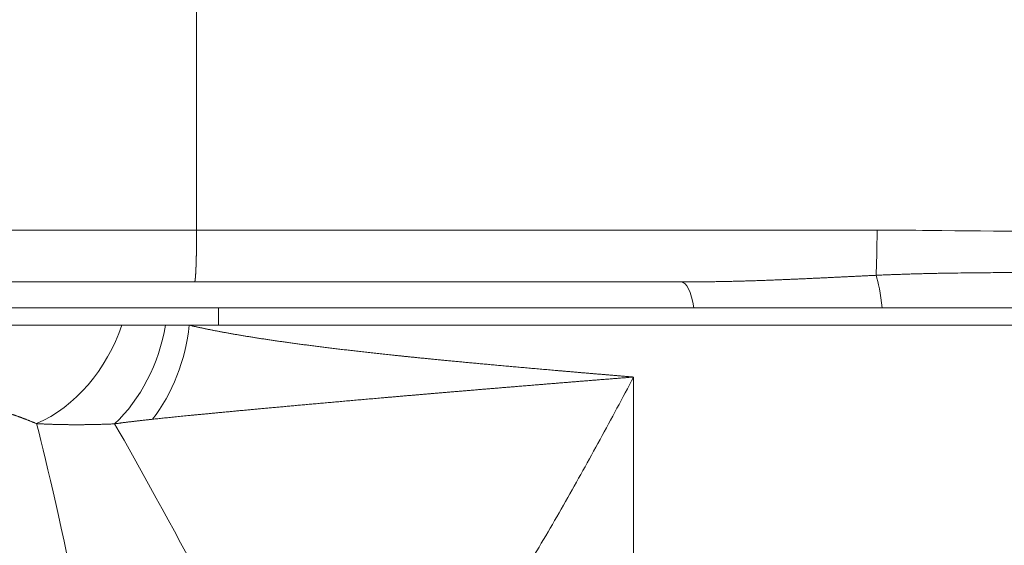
# Model space of a CAD drawing. Header units: millimetres. Extents: x 35469 to 44263, y -24881 to -16268.
# Tile 186 of 231: x 43816.4 to 43824.95, y -24743.98 to -24739.42. Entities that reach past the tile are written whole.
import ezdxf

# ---------------------------------------------------------------- set-up
doc = ezdxf.new("R2010")
doc.units = ezdxf.units.MM
doc.header["$LTSCALE"] = 0.3175
doc.layers.add('1轮廓实线层', color=7, linetype='Continuous', lineweight=18)

# ---------------------------------------------------------------- blocks, each defined once
blk = doc.blocks.new('MR20E-1840')
at = {"layer": '1轮廓实线层'}
for p, q in [((15654.7608, -10794.1882), (15654.7608, -10798.3882)), ((15654.7608, -10798.3882), (15660.6689, -10798.3882)), ((15658.9688, -10798.8382), (15654.7432, -10798.8382)), ((15654.7433, -10798.8382), (15658.9688, -10798.8382)), ((15659.0778, -10799.0632), (15652.3245, -10799.0632)), ((15654.9495, -10799.0632), (15654.9495, -10799.2132)), ((15654.6963, -10799.2132), (15668.4582, -10799.2132)), ((15658.5556, -10799.6632), (15658.5556, -10813.4632))]:
    blk.add_line(p, q, dxfattribs=at)
for centre, major_axis, ratio, start_param, end_param in [((15660.6532, -10798.3882), (0, -0.45), 0.034828, 0.512067, 1.570796), ((15660.6686, -10799.1727), (0.0412, -0.4481), 0.127286, 1.806072, 2.625255), ((15658.9688, -10799.2882), (0, -0.45), 0.279645, 2.094395, 3.141593), ((15653.1913, -10799.001), (0.5414, 1.0709), 0.777285, 3.900882, 4.901399), ((15653.6038, -10799.1564), (0.34, 1.1508), 0.731619, 4.038029, 4.877073), ((15653.8344, -10799.2132), (-0.2467, -1.1744), 0.710726, 0.960863, 1.718998), ((15654.0479, -10804.0668), (-0.8232, 4.4241), 0.034241, 4.706017, 5.834963), ((15655.7193, -10803.4926), (-2.0517, 4.0051), 0.031001, 4.696509, 5.721341)]:
    blk.add_ellipse(centre, major_axis=major_axis, ratio=ratio, start_param=start_param, end_param=end_param, dxfattribs=at)
for points in [[(15650.3256, -10798.3882), (15651.9198, -10798.3882), (15653.3878, -10798.3882), (15654.7608, -10798.3882)], [(15654.7432, -10798.8382), (15653.2665, -10798.8382), (15651.7892, -10798.8382), (15650.3118, -10798.8382)], [(15654.4901, -10799.2132), (15654.5577, -10799.2132), (15654.6264, -10799.2132), (15654.6963, -10799.2132)]]:
    blk.add_open_spline(points, degree=3, dxfattribs=at)
for points, knots in [([(15654.7432, -10798.8382), (15654.7432, -10798.8382), (15654.7433, -10798.8381), (15654.7435, -10798.8381), (15654.7437, -10798.838), (15654.7438, -10798.8378), (15654.744, -10798.8377), (15654.7442, -10798.8374), (15654.7443, -10798.8372), (15654.7445, -10798.8369), (15654.7447, -10798.8365), (15654.7448, -10798.8361), (15654.745, -10798.8357), (15654.7452, -10798.8353), (15654.7453, -10798.8348), (15654.7455, -10798.8343), (15654.7456, -10798.8337), (15654.7458, -10798.8331), (15654.746, -10798.8325), (15654.7461, -10798.8318), (15654.7463, -10798.8311), (15654.7464, -10798.8304), (15654.7466, -10798.8297), (15654.7467, -10798.8289), (15654.7469, -10798.8281), (15654.747, -10798.8272), (15654.7472, -10798.8264), (15654.7473, -10798.8255), (15654.7475, -10798.8245), (15654.7476, -10798.8236), (15654.7478, -10798.8226), (15654.7479, -10798.8216), (15654.7481, -10798.8206), (15654.7482, -10798.8195), (15654.7484, -10798.8184), (15654.7485, -10798.8173), (15654.7486, -10798.8162), (15654.7488, -10798.8151), (15654.7489, -10798.8139), (15654.749, -10798.8127), (15654.7492, -10798.8116), (15654.7493, -10798.8103), (15654.7494, -10798.8091), (15654.7496, -10798.8079), (15654.7497, -10798.8066), (15654.7498, -10798.8053), (15654.7499, -10798.8041), (15654.7501, -10798.8028), (15654.7502, -10798.8014), (15654.7503, -10798.8001), (15654.7504, -10798.7988), (15654.7505, -10798.7974), (15654.7506, -10798.7961), (15654.7508, -10798.7947), (15654.7509, -10798.7934), (15654.751, -10798.792), (15654.7511, -10798.7906), (15654.7512, -10798.7892), (15654.7513, -10798.7878), (15654.7514, -10798.7864), (15654.7515, -10798.785), (15654.7516, -10798.7836), (15654.7517, -10798.7822), (15654.7518, -10798.7808), (15654.7519, -10798.7794), (15654.752, -10798.778), (15654.7521, -10798.7766), (15654.7522, -10798.7752), (15654.7523, -10798.7738), (15654.7524, -10798.7724), (15654.7525, -10798.771), (15654.7526, -10798.7696), (15654.7527, -10798.7682), (15654.7527, -10798.7668), (15654.7528, -10798.7654), (15654.7529, -10798.7641), (15654.753, -10798.7627), (15654.7531, -10798.7613), (15654.7531, -10798.76), (15654.7532, -10798.7586), (15654.7533, -10798.7573), (15654.7534, -10798.756), (15654.7534, -10798.7546), (15654.7535, -10798.7533), (15654.7536, -10798.752), (15654.7536, -10798.7507), (15654.7537, -10798.7495), (15654.7538, -10798.7482), (15654.7538, -10798.747), (15654.7539, -10798.7457), (15654.754, -10798.7445), (15654.754, -10798.7433), (15654.7541, -10798.7421), (15654.7541, -10798.7409), (15654.7542, -10798.7397), (15654.7543, -10798.7386), (15654.7543, -10798.7374), (15654.7544, -10798.7363), (15654.7544, -10798.7352), (15654.7545, -10798.7341), (15654.7545, -10798.7331), (15654.7546, -10798.732), (15654.7546, -10798.731), (15654.7547, -10798.7299), (15654.7547, -10798.7289), (15654.7548, -10798.728), (15654.7548, -10798.727), (15654.7548, -10798.7261), (15654.7549, -10798.7251), (15654.7549, -10798.7242), (15654.755, -10798.7233), (15654.755, -10798.7225), (15654.755, -10798.7216), (15654.7551, -10798.7208), (15654.7551, -10798.72), (15654.7551, -10798.7192), (15654.7552, -10798.7184), (15654.7552, -10798.7177), (15654.7552, -10798.717), (15654.7553, -10798.7163), (15654.7553, -10798.7156), (15654.7553, -10798.715), (15654.7553, -10798.7143), (15654.7554, -10798.7137), (15654.7554, -10798.7131), (15654.7554, -10798.7126), (15654.7554, -10798.712), (15654.7554, -10798.7115), (15654.7555, -10798.711), (15654.7555, -10798.7106), (15654.7555, -10798.7101), (15654.7555, -10798.7097), (15654.7555, -10798.7093), (15654.7555, -10798.7089), (15654.7556, -10798.7086), (15654.7556, -10798.7082), (15654.7556, -10798.7079), (15654.7556, -10798.7076), (15654.7556, -10798.7074), (15654.7556, -10798.7071), (15654.7556, -10798.7069), (15654.7556, -10798.7068), (15654.7556, -10798.7066), (15654.7556, -10798.7065), (15654.7556, -10798.7063), (15654.7556, -10798.7063), (15654.7557, -10798.7062), (15654.7557, -10798.704), (15654.7559, -10798.6995), (15654.7562, -10798.6927), (15654.7564, -10798.6858), (15654.7566, -10798.6788), (15654.7569, -10798.6717), (15654.7571, -10798.6644), (15654.7573, -10798.657), (15654.7575, -10798.6495), (15654.7577, -10798.642), (15654.7579, -10798.6343), (15654.7581, -10798.6266), (15654.7583, -10798.6187), (15654.7585, -10798.6108), (15654.7587, -10798.6028), (15654.7588, -10798.5948), (15654.759, -10798.5867), (15654.7592, -10798.5785), (15654.7593, -10798.5703), (15654.7594, -10798.5621), (15654.7596, -10798.5538), (15654.7597, -10798.5455), (15654.7598, -10798.5371), (15654.7599, -10798.5288), (15654.76, -10798.5204), (15654.7601, -10798.512), (15654.7602, -10798.5036), (15654.7603, -10798.4952), (15654.7604, -10798.4868), (15654.7605, -10798.4784), (15654.7605, -10798.4701), (15654.7606, -10798.4617), (15654.7606, -10798.4534), (15654.7607, -10798.4451), (15654.7607, -10798.4368), (15654.7607, -10798.4286), (15654.7608, -10798.4204), (15654.7608, -10798.4123), (15654.7608, -10798.4042), (15654.7608, -10798.3962), (15654.7608, -10798.3908), (15654.7608, -10798.3882)], [0, 0, 0, 0, 0.006118, 0.012218, 0.018299, 0.024362, 0.030404, 0.036427, 0.042428, 0.048408, 0.054365, 0.0603, 0.066211, 0.072099, 0.077962, 0.083799, 0.089611, 0.095397, 0.101156, 0.106887, 0.112591, 0.118266, 0.123912, 0.129529, 0.135116, 0.140672, 0.146197, 0.15169, 0.157152, 0.162581, 0.167977, 0.17334, 0.178668, 0.183963, 0.189222, 0.194447, 0.199636, 0.204788, 0.209905, 0.214984, 0.220026, 0.225031, 0.229998, 0.234926, 0.239816, 0.244666, 0.249477, 0.254248, 0.25898, 0.26367, 0.268321, 0.27293, 0.277497, 0.282024, 0.286508, 0.29095, 0.29535, 0.299707, 0.304021, 0.308292, 0.31252, 0.316704, 0.320844, 0.32494, 0.328992, 0.332999, 0.336962, 0.34088, 0.344753, 0.34858, 0.352362, 0.356099, 0.359789, 0.363434, 0.367033, 0.370586, 0.374092, 0.377552, 0.380966, 0.384333, 0.387653, 0.390926, 0.394152, 0.397331, 0.400462, 0.403547, 0.406584, 0.409573, 0.412515, 0.415409, 0.418256, 0.421054, 0.423805, 0.426508, 0.429163, 0.43177, 0.434329, 0.436839, 0.439302, 0.441716, 0.444082, 0.446399, 0.448668, 0.450889, 0.453062, 0.455185, 0.457261, 0.459288, 0.461266, 0.463196, 0.465077, 0.466909, 0.468693, 0.470428, 0.472115, 0.473753, 0.475342, 0.476882, 0.478374, 0.479817, 0.481211, 0.482557, 0.483854, 0.485102, 0.486301, 0.487451, 0.488553, 0.489606, 0.49061, 0.491565, 0.492472, 0.49333, 0.494139, 0.494899, 0.49561, 0.496273, 0.496886, 0.497451, 0.497967, 0.498435, 0.498853, 0.499223, 0.499544, 0.499816, 0.500039, 0.500214, 0.500339, 0.500416, 0.513577, 0.526735, 0.539889, 0.553034, 0.566169, 0.57929, 0.592396, 0.605482, 0.618547, 0.631587, 0.644601, 0.657585, 0.670537, 0.683454, 0.696333, 0.709173, 0.721971, 0.734725, 0.747431, 0.760089, 0.772695, 0.785248, 0.797745, 0.810185, 0.822566, 0.834885, 0.84714, 0.859331, 0.871455, 0.883511, 0.895497, 0.907412, 0.919253, 0.931021, 0.942713, 0.954328, 0.965865, 0.977324, 0.988702, 1, 1, 1, 1]), ([(15660.6689, -10798.3882), (15660.8188, -10798.3882), (15660.9687, -10798.3897), (15661.7182, -10798.3989), (15662.318, -10798.3995), (15663.0809, -10798.39), (15663.2442, -10798.3882), (15663.4074, -10798.3882)], [0, 0, 0, 0, 0.164218, 0.164218, 0.821156, 0.821156, 1, 1, 1, 1]), ([(15658.9688, -10798.8382), (15658.9768, -10798.8382), (15658.9927, -10798.8381), (15659.0166, -10798.8381), (15659.0404, -10798.838), (15659.064, -10798.8379), (15659.0876, -10798.8377), (15659.1111, -10798.8376), (15659.1344, -10798.8374), (15659.1577, -10798.8371), (15659.1809, -10798.8369), (15659.204, -10798.8366), (15659.227, -10798.8362), (15659.2499, -10798.8359), (15659.2727, -10798.8355), (15659.2954, -10798.8351), (15659.318, -10798.8347), (15659.3405, -10798.8343), (15659.3629, -10798.8338), (15659.3852, -10798.8333), (15659.4074, -10798.8328), (15659.4296, -10798.8323), (15659.4516, -10798.8317), (15659.4735, -10798.8311), (15659.4954, -10798.8306), (15659.5171, -10798.8299), (15659.5387, -10798.8293), (15659.5603, -10798.8287), (15659.5817, -10798.828), (15659.6031, -10798.8273), (15659.6243, -10798.8267), (15659.6455, -10798.826), (15659.6666, -10798.8252), (15659.6875, -10798.8245), (15659.7084, -10798.8238), (15659.7292, -10798.823), (15659.7499, -10798.8222), (15659.7704, -10798.8215), (15659.7909, -10798.8207), (15659.8113, -10798.8199), (15659.8316, -10798.8191), (15659.8518, -10798.8183), (15659.8719, -10798.8174), (15659.8919, -10798.8166), (15659.9118, -10798.8158), (15659.9316, -10798.8149), (15659.9513, -10798.8141), (15659.9709, -10798.8132), (15659.9905, -10798.8124), (15660.0099, -10798.8115), (15660.0292, -10798.8106), (15660.0484, -10798.8098), (15660.0676, -10798.8089), (15660.0866, -10798.808), (15660.1056, -10798.8071), (15660.1244, -10798.8063), (15660.1432, -10798.8054), (15660.1618, -10798.8045), (15660.1804, -10798.8036), (15660.1988, -10798.8027), (15660.2172, -10798.8018), (15660.2355, -10798.801), (15660.2536, -10798.8001), (15660.2717, -10798.7992), (15660.2897, -10798.7983), (15660.3076, -10798.7975), (15660.3254, -10798.7966), (15660.343, -10798.7957), (15660.3606, -10798.7949), (15660.3781, -10798.794), (15660.3955, -10798.7932), (15660.4128, -10798.7923), (15660.43, -10798.7915), (15660.4472, -10798.7906), (15660.4642, -10798.7898), (15660.4811, -10798.789), (15660.4979, -10798.7882), (15660.5146, -10798.7874), (15660.5313, -10798.7866), (15660.5478, -10798.7858), (15660.5642, -10798.785), (15660.5806, -10798.7842), (15660.5968, -10798.7834), (15660.613, -10798.7827), (15660.629, -10798.7819), (15660.645, -10798.7812), (15660.6556, -10798.7807), (15660.6609, -10798.7804)], [0, 0, 0, 0, 0.014195, 0.028333, 0.042412, 0.056433, 0.070396, 0.084302, 0.098149, 0.111938, 0.125669, 0.139342, 0.152958, 0.166515, 0.180014, 0.193456, 0.206839, 0.220164, 0.233432, 0.246641, 0.259793, 0.272886, 0.285922, 0.2989, 0.311819, 0.324681, 0.337485, 0.350231, 0.362919, 0.37555, 0.388122, 0.400637, 0.413093, 0.425492, 0.437833, 0.450116, 0.462341, 0.474508, 0.486617, 0.498669, 0.510663, 0.522599, 0.534477, 0.546297, 0.55806, 0.569764, 0.581411, 0.593, 0.604532, 0.616005, 0.627421, 0.638779, 0.65008, 0.661322, 0.672507, 0.683634, 0.694704, 0.705715, 0.716669, 0.727566, 0.738405, 0.749186, 0.759909, 0.770575, 0.781183, 0.791733, 0.802226, 0.812661, 0.823039, 0.833359, 0.843621, 0.853826, 0.863974, 0.874064, 0.884096, 0.894071, 0.903988, 0.913848, 0.92365, 0.933395, 0.943082, 0.952712, 0.962284, 0.971799, 0.981257, 0.990657, 1, 1, 1, 1]), ([(15660.6609, -10798.7804), (15660.6676, -10798.7801), (15660.681, -10798.7795), (15660.7012, -10798.7787), (15660.7218, -10798.7778), (15660.7426, -10798.7769), (15660.7636, -10798.7761), (15660.7849, -10798.7752), (15660.8065, -10798.7744), (15660.8283, -10798.7736), (15660.8504, -10798.7728), (15660.8727, -10798.7721), (15660.8953, -10798.7713), (15660.9182, -10798.7706), (15660.9413, -10798.7698), (15660.9647, -10798.7691), (15660.9883, -10798.7685), (15661.0122, -10798.7678), (15661.0364, -10798.7671), (15661.0608, -10798.7665), (15661.0855, -10798.7659), (15661.1105, -10798.7653), (15661.1357, -10798.7647), (15661.1612, -10798.7642), (15661.1869, -10798.7636), (15661.213, -10798.7631), (15661.2392, -10798.7626), (15661.2658, -10798.7621), (15661.2926, -10798.7617), (15661.3196, -10798.7612), (15661.403, -10798.76), (15661.5372, -10798.7584), (15661.7168, -10798.7572), (15661.8801, -10798.7567), (15662.032, -10798.7566), (15662.1835, -10798.7567), (15662.346, -10798.7572), (15662.5257, -10798.7584), (15662.6702, -10798.7601), (15662.7733, -10798.7617), (15662.829, -10798.7627), (15662.8834, -10798.7637), (15662.9366, -10798.7649), (15662.9885, -10798.7662), (15663.0391, -10798.7675), (15663.0885, -10798.7689), (15663.1366, -10798.7703), (15663.1835, -10798.7719), (15663.2291, -10798.7735), (15663.2734, -10798.7751), (15663.3165, -10798.7768), (15663.3584, -10798.7786), (15663.3859, -10798.7798), (15663.3994, -10798.7804)], [0, 0, 0, 0, 0.007307, 0.014707, 0.0222, 0.029788, 0.037469, 0.045244, 0.053113, 0.061077, 0.069135, 0.077287, 0.085534, 0.093875, 0.102311, 0.110841, 0.119467, 0.128188, 0.137003, 0.145914, 0.154919, 0.16402, 0.173216, 0.182508, 0.191894, 0.201376, 0.210953, 0.220626, 0.230394, 0.240257, 0.250215, 0.321537, 0.387032, 0.446608, 0.500199, 0.553105, 0.612416, 0.678065, 0.749955, 0.770776, 0.791139, 0.811046, 0.830496, 0.849489, 0.868026, 0.886108, 0.903734, 0.920907, 0.937627, 0.953895, 0.969713, 0.98508, 1, 1, 1, 1]), ([(15660.7144, -10799.0632), (15660.576, -10799.0632), (15660.4379, -10799.0632), (15660.2314, -10799.0632), (15660.1627, -10799.0632), (15660.0255, -10799.0632), (15659.9571, -10799.0632), (15659.8546, -10799.0632), (15659.8205, -10799.0632), (15659.7524, -10799.0632), (15659.6503, -10799.0632), (15659.4131, -10799.0632), (15659.2115, -10799.0632), (15659.0778, -10799.0632)], [0, 0, 0, 0, 0.25, 0.25, 0.375, 0.375, 0.5, 0.5, 0.5625, 0.5625, 0.625, 0.75, 1, 1, 1, 1]), ([(15663.3312, -10799.0632), (15663.1154, -10799.0632), (15662.8987, -10799.0632), (15662.6265, -10799.0632), (15662.5719, -10799.0632), (15662.4628, -10799.0632), (15662.2991, -10799.0632), (15662.1352, -10799.0632), (15661.9711, -10799.0632), (15661.9164, -10799.0632), (15661.8069, -10799.0632), (15661.7521, -10799.0632), (15661.5878, -10799.0632), (15661.4785, -10799.0632), (15661.1505, -10799.0632), (15660.9323, -10799.0632), (15660.7144, -10799.0632)], [0, 0, 0, 0, 0.25, 0.25, 0.3125, 0.3125, 0.375, 0.5, 0.5, 0.5625, 0.5625, 0.625, 0.625, 0.75, 0.75, 1, 1, 1, 1]), ([(15652.3398, -10799.2132), (15652.4312, -10799.2132), (15652.5383, -10799.2132), (15652.7216, -10799.2132), (15652.7865, -10799.2132), (15652.9235, -10799.2132), (15652.9958, -10799.2132), (15653.222, -10799.2132), (15653.3851, -10799.2132), (15653.6455, -10799.2132), (15653.7349, -10799.2132), (15653.9189, -10799.2132), (15654.0134, -10799.2132), (15654.1106, -10799.2132)], [0, 0, 0, 0, 0.25, 0.25, 0.375, 0.375, 0.5, 0.5, 0.75, 0.75, 0.875, 0.875, 1, 1, 1, 1]), ([(15654.1106, -10799.2132), (15654.1407, -10799.2132), (15654.1713, -10799.2132), (15654.2331, -10799.2132), (15654.2644, -10799.2132), (15654.3594, -10799.2132), (15654.4241, -10799.2132), (15654.4901, -10799.2132)], [0, 0, 0, 0, 0.25, 0.25, 0.5, 0.5, 1, 1, 1, 1]), ([(15654.6963, -10799.2132), (15654.6999, -10799.214), (15654.7072, -10799.2157), (15654.7183, -10799.2183), (15654.7295, -10799.2209), (15654.7408, -10799.2234), (15654.7522, -10799.226), (15654.7639, -10799.2286), (15654.7756, -10799.2311), (15654.7875, -10799.2337), (15654.7995, -10799.2363), (15654.8117, -10799.2389), (15654.8241, -10799.2415), (15654.8365, -10799.2441), (15654.8492, -10799.2467), (15654.8619, -10799.2493), (15654.8749, -10799.2519), (15654.8879, -10799.2545), (15654.9011, -10799.2571), (15654.9145, -10799.2597), (15654.928, -10799.2623), (15654.9417, -10799.265), (15654.9555, -10799.2676), (15654.9695, -10799.2702), (15654.9836, -10799.2729), (15654.9979, -10799.2755), (15655.0123, -10799.2781), (15655.0269, -10799.2808), (15655.0417, -10799.2834), (15655.0566, -10799.2861), (15655.0716, -10799.2887), (15655.0869, -10799.2914), (15655.1022, -10799.294), (15655.1178, -10799.2967), (15655.1335, -10799.2994), (15655.1493, -10799.302), (15655.1653, -10799.3047), (15655.1815, -10799.3074), (15655.1979, -10799.3101), (15655.2144, -10799.3127), (15655.2311, -10799.3154), (15655.2479, -10799.3181), (15655.2649, -10799.3208), (15655.2821, -10799.3235), (15655.2994, -10799.3262), (15655.3169, -10799.3289), (15655.3346, -10799.3316), (15655.3524, -10799.3343), (15655.3704, -10799.337), (15655.3886, -10799.3398), (15655.407, -10799.3425), (15655.4255, -10799.3452), (15655.4442, -10799.3479), (15655.4631, -10799.3507), (15655.4821, -10799.3534), (15655.5013, -10799.3561), (15655.5207, -10799.3589), (15655.5403, -10799.3616), (15655.5601, -10799.3644), (15655.58, -10799.3671), (15655.6001, -10799.3699), (15655.6204, -10799.3726), (15655.6409, -10799.3754), (15655.6615, -10799.3782), (15655.6823, -10799.3809), (15655.7034, -10799.3837), (15655.7245, -10799.3865), (15655.7459, -10799.3893), (15655.7675, -10799.392), (15655.7892, -10799.3948), (15655.8112, -10799.3976), (15655.8333, -10799.4004), (15655.8556, -10799.4032), (15655.8781, -10799.406), (15655.9008, -10799.4088), (15655.9237, -10799.4116), (15655.9467, -10799.4144), (15655.97, -10799.4172), (15655.9935, -10799.4201), (15656.0171, -10799.4229), (15656.0409, -10799.4257), (15656.065, -10799.4285), (15656.0892, -10799.4314), (15656.1136, -10799.4342), (15656.1382, -10799.437), (15656.163, -10799.4399), (15656.188, -10799.4427), (15656.2133, -10799.4456), (15656.2387, -10799.4484), (15656.2643, -10799.4513), (15656.2901, -10799.4541), (15656.3161, -10799.457), (15656.3423, -10799.4598), (15656.3687, -10799.4627), (15656.3953, -10799.4656), (15656.4221, -10799.4684), (15656.4491, -10799.4713), (15656.4721, -10799.4738), (15656.491, -10799.4757), (15656.5058, -10799.4773), (15656.5208, -10799.4789), (15656.536, -10799.4804), (15656.5514, -10799.482), (15656.5671, -10799.4837), (15656.583, -10799.4853), (15656.5991, -10799.4869), (15656.6154, -10799.4886), (15656.6319, -10799.4903), (15656.6487, -10799.492), (15656.6657, -10799.4937), (15656.6829, -10799.4954), (15656.7004, -10799.4972), (15656.718, -10799.4989), (15656.7359, -10799.5007), (15656.754, -10799.5025), (15656.7724, -10799.5043), (15656.7909, -10799.5062), (15656.8097, -10799.508), (15656.8288, -10799.5099), (15656.848, -10799.5117), (15656.8675, -10799.5136), (15656.8873, -10799.5156), (15656.9072, -10799.5175), (15656.9274, -10799.5194), (15656.9478, -10799.5214), (15656.9685, -10799.5234), (15656.9894, -10799.5254), (15657.0105, -10799.5274), (15657.0319, -10799.5294), (15657.0534, -10799.5314), (15657.0753, -10799.5335), (15657.0974, -10799.5356), (15657.1197, -10799.5377), (15657.1422, -10799.5398), (15657.165, -10799.5419), (15657.1881, -10799.544), (15657.2114, -10799.5462), (15657.2349, -10799.5484), (15657.2586, -10799.5506), (15657.2827, -10799.5528), (15657.3069, -10799.555), (15657.3314, -10799.5572), (15657.3562, -10799.5595), (15657.3812, -10799.5618), (15657.4064, -10799.564), (15657.4319, -10799.5663), (15657.4576, -10799.5687), (15657.4836, -10799.571), (15657.5099, -10799.5734), (15657.5364, -10799.5757), (15657.5631, -10799.5781), (15657.5901, -10799.5805), (15657.6173, -10799.5829), (15657.6449, -10799.5854), (15657.6726, -10799.5878), (15657.7006, -10799.5903), (15657.7289, -10799.5928), (15657.7574, -10799.5953), (15657.7862, -10799.5978), (15657.8153, -10799.6003), (15657.8446, -10799.6029), (15657.8741, -10799.6055), (15657.9039, -10799.608), (15657.934, -10799.6106), (15657.9643, -10799.6133), (15657.995, -10799.6159), (15658.0258, -10799.6185), (15658.0569, -10799.6212), (15658.0883, -10799.6239), (15658.12, -10799.6266), (15658.1519, -10799.6293), (15658.1841, -10799.632), (15658.2165, -10799.6348), (15658.2492, -10799.6375), (15658.2822, -10799.6403), (15658.3155, -10799.6431), (15658.349, -10799.6459), (15658.3828, -10799.6488), (15658.4168, -10799.6516), (15658.4511, -10799.6545), (15658.4857, -10799.6574), (15658.5206, -10799.6603), (15658.5439, -10799.6622), (15658.5556, -10799.6632)], [0, 0, 0, 0, 0.003423, 0.006884, 0.010382, 0.013917, 0.017489, 0.0211, 0.024747, 0.028432, 0.032154, 0.035914, 0.039711, 0.043546, 0.047418, 0.051327, 0.055274, 0.059259, 0.063281, 0.06734, 0.071437, 0.075571, 0.079743, 0.083952, 0.088199, 0.092483, 0.096805, 0.101164, 0.105561, 0.109996, 0.114467, 0.118977, 0.123524, 0.128108, 0.13273, 0.13739, 0.142087, 0.146821, 0.151594, 0.156403, 0.161251, 0.166135, 0.171058, 0.176018, 0.181015, 0.18605, 0.191123, 0.196233, 0.201381, 0.206566, 0.211789, 0.21705, 0.222348, 0.227684, 0.233057, 0.238468, 0.243917, 0.249403, 0.254927, 0.260488, 0.266087, 0.271723, 0.277397, 0.283109, 0.288858, 0.294645, 0.30047, 0.306332, 0.312232, 0.318169, 0.324144, 0.330157, 0.336207, 0.342295, 0.348421, 0.354584, 0.360785, 0.367023, 0.373299, 0.379613, 0.385964, 0.392353, 0.39878, 0.405244, 0.411746, 0.418286, 0.424863, 0.431478, 0.43813, 0.44482, 0.451548, 0.458314, 0.465117, 0.471957, 0.478836, 0.485752, 0.492705, 0.499697, 0.503433, 0.507221, 0.511059, 0.514949, 0.51889, 0.522882, 0.526926, 0.53102, 0.535166, 0.539363, 0.543611, 0.54791, 0.552261, 0.556662, 0.561115, 0.565619, 0.570174, 0.574781, 0.579438, 0.584147, 0.588907, 0.593718, 0.59858, 0.603494, 0.608458, 0.613474, 0.618541, 0.623659, 0.628829, 0.634049, 0.639321, 0.644644, 0.650018, 0.655443, 0.66092, 0.666447, 0.672026, 0.677656, 0.683337, 0.68907, 0.694853, 0.700688, 0.706574, 0.712511, 0.718499, 0.724539, 0.730629, 0.736771, 0.742964, 0.749208, 0.755504, 0.76185, 0.768248, 0.774697, 0.781197, 0.787748, 0.794351, 0.801004, 0.807709, 0.814465, 0.821272, 0.828131, 0.83504, 0.842001, 0.849013, 0.856076, 0.86319, 0.870356, 0.877572, 0.88484, 0.892159, 0.899529, 0.906951, 0.914423, 0.921947, 0.929522, 0.937148, 0.944826, 0.952554, 0.960334, 0.968165, 0.976047, 0.98398, 0.991964, 1, 1, 1, 1]), ([(15658.5556, -10799.6632), (15658.5487, -10799.6637), (15658.535, -10799.6648), (15658.5144, -10799.6664), (15658.4939, -10799.6681), (15658.4733, -10799.6697), (15658.4529, -10799.6713), (15658.4324, -10799.673), (15658.412, -10799.6746), (15658.3916, -10799.6762), (15658.3712, -10799.6778), (15658.3509, -10799.6795), (15658.3306, -10799.6811), (15658.3103, -10799.6827), (15658.29, -10799.6843), (15658.2698, -10799.6859), (15658.2497, -10799.6875), (15658.2295, -10799.6892), (15658.2094, -10799.6908), (15658.1893, -10799.6924), (15658.1693, -10799.694), (15658.1493, -10799.6956), (15658.1293, -10799.6972), (15658.1094, -10799.6988), (15658.0895, -10799.7004), (15658.0696, -10799.702), (15658.0498, -10799.7036), (15658.03, -10799.7052), (15658.0103, -10799.7068), (15657.9906, -10799.7084), (15657.9709, -10799.71), (15657.9512, -10799.7116), (15657.9316, -10799.7132), (15657.9121, -10799.7147), (15657.8925, -10799.7163), (15657.873, -10799.7179), (15657.8536, -10799.7195), (15657.8342, -10799.7211), (15657.8148, -10799.7226), (15657.7955, -10799.7242), (15657.7762, -10799.7258), (15657.7569, -10799.7274), (15657.7377, -10799.7289), (15657.7186, -10799.7305), (15657.6994, -10799.7321), (15657.6803, -10799.7336), (15657.6613, -10799.7352), (15657.6423, -10799.7367), (15657.6233, -10799.7383), (15657.6044, -10799.7398), (15657.5855, -10799.7414), (15657.5667, -10799.7429), (15657.5479, -10799.7445), (15657.5291, -10799.746), (15657.5104, -10799.7476), (15657.4917, -10799.7491), (15657.4731, -10799.7506), (15657.4545, -10799.7522), (15657.436, -10799.7537), (15657.4175, -10799.7552), (15657.399, -10799.7567), (15657.3806, -10799.7583), (15657.3623, -10799.7598), (15657.3439, -10799.7613), (15657.3257, -10799.7628), (15657.3074, -10799.7643), (15657.2892, -10799.7659), (15657.2711, -10799.7674), (15657.253, -10799.7689), (15657.2349, -10799.7704), (15657.2169, -10799.7719), (15657.199, -10799.7734), (15657.1811, -10799.7749), (15657.1632, -10799.7764), (15657.1454, -10799.7779), (15657.1276, -10799.7793), (15657.1099, -10799.7808), (15657.0922, -10799.7823), (15657.0745, -10799.7838), (15657.0569, -10799.7853), (15657.0394, -10799.7867), (15657.0219, -10799.7882), (15657.0044, -10799.7897), (15656.987, -10799.7911), (15656.9697, -10799.7926), (15656.9524, -10799.7941), (15656.9351, -10799.7955), (15656.9179, -10799.797), (15656.9008, -10799.7984), (15656.8837, -10799.7999), (15656.8666, -10799.8013), (15656.8496, -10799.8028), (15656.8327, -10799.8042), (15656.8157, -10799.8056), (15656.7989, -10799.8071), (15656.7821, -10799.8085), (15656.7653, -10799.8099), (15656.7486, -10799.8114), (15656.732, -10799.8128), (15656.7154, -10799.8142), (15656.6988, -10799.8156), (15656.6823, -10799.817), (15656.6658, -10799.8184), (15656.6494, -10799.8198), (15656.6331, -10799.8212), (15656.6168, -10799.8226), (15656.6005, -10799.824), (15656.5843, -10799.8254), (15656.5682, -10799.8268), (15656.5521, -10799.8282), (15656.536, -10799.8296), (15656.52, -10799.831), (15656.5041, -10799.8323), (15656.4882, -10799.8337), (15656.4724, -10799.8351), (15656.4566, -10799.8364), (15656.4408, -10799.8378), (15656.4252, -10799.8392), (15656.4095, -10799.8405), (15656.3939, -10799.8419), (15656.3637, -10799.8445), (15656.3191, -10799.8484), (15656.2605, -10799.8535), (15656.2029, -10799.8585), (15656.1462, -10799.8635), (15656.0904, -10799.8684), (15656.0355, -10799.8733), (15655.9815, -10799.8781), (15655.9284, -10799.8828), (15655.8762, -10799.8874), (15655.8249, -10799.892), (15655.7745, -10799.8965), (15655.7249, -10799.901), (15655.6763, -10799.9054), (15655.6284, -10799.9097), (15655.5814, -10799.914), (15655.5353, -10799.9182), (15655.49, -10799.9223), (15655.4455, -10799.9264), (15655.4018, -10799.9304), (15655.3589, -10799.9343), (15655.3168, -10799.9382), (15655.2755, -10799.942), (15655.235, -10799.9458), (15655.1952, -10799.9495), (15655.1562, -10799.9531), (15655.1179, -10799.9567), (15655.0804, -10799.9602), (15655.0436, -10799.9637), (15655.0075, -10799.9671), (15654.9721, -10799.9704), (15654.9375, -10799.9737), (15654.9035, -10799.977), (15654.8702, -10799.9802), (15654.8376, -10799.9833), (15654.8056, -10799.9864), (15654.7743, -10799.9894), (15654.7436, -10799.9924), (15654.7136, -10799.9953), (15654.6842, -10799.9982), (15654.6554, -10800.001), (15654.6272, -10800.0038), (15654.5997, -10800.0066), (15654.5727, -10800.0093), (15654.5463, -10800.0119), (15654.5205, -10800.0146), (15654.4952, -10800.0171), (15654.4706, -10800.0197), (15654.4464, -10800.0222), (15654.4229, -10800.0247), (15654.3999, -10800.0271), (15654.3847, -10800.0288), (15654.3772, -10800.0296)], [0, 0, 0, 0, 0.004547, 0.00909, 0.013629, 0.018165, 0.022696, 0.027224, 0.031748, 0.036268, 0.040784, 0.045296, 0.049804, 0.054307, 0.058806, 0.063301, 0.067792, 0.072277, 0.076759, 0.081235, 0.085707, 0.090175, 0.094637, 0.099095, 0.103547, 0.107995, 0.112438, 0.116875, 0.121308, 0.125735, 0.130157, 0.134573, 0.138984, 0.14339, 0.14779, 0.152185, 0.156574, 0.160957, 0.165335, 0.169706, 0.174072, 0.178432, 0.182786, 0.187134, 0.191476, 0.195812, 0.200141, 0.204465, 0.208782, 0.213092, 0.217397, 0.221695, 0.225986, 0.230271, 0.23455, 0.238821, 0.243086, 0.247345, 0.251596, 0.255841, 0.260079, 0.26431, 0.268534, 0.272752, 0.276962, 0.281165, 0.285361, 0.289549, 0.293731, 0.297905, 0.302072, 0.306231, 0.310383, 0.314528, 0.318665, 0.322795, 0.326917, 0.331031, 0.335137, 0.339236, 0.343328, 0.347411, 0.351486, 0.355553, 0.359611, 0.363661, 0.367703, 0.371737, 0.375762, 0.379778, 0.383786, 0.387785, 0.391776, 0.395758, 0.399732, 0.403696, 0.407652, 0.411599, 0.415537, 0.419466, 0.423387, 0.427298, 0.4312, 0.435094, 0.438978, 0.442853, 0.446718, 0.450575, 0.454422, 0.45826, 0.462089, 0.465908, 0.469718, 0.473518, 0.477309, 0.48109, 0.484862, 0.488624, 0.492377, 0.496119, 0.499852, 0.514185, 0.528331, 0.542292, 0.556066, 0.569653, 0.583054, 0.596268, 0.609294, 0.622134, 0.634785, 0.64725, 0.659526, 0.671615, 0.683517, 0.695233, 0.706763, 0.718108, 0.729268, 0.740244, 0.751037, 0.761647, 0.772075, 0.782322, 0.792388, 0.802275, 0.811982, 0.821512, 0.830865, 0.840043, 0.849046, 0.857876, 0.866535, 0.875022, 0.88334, 0.891489, 0.89947, 0.907286, 0.914936, 0.922423, 0.929747, 0.936911, 0.943915, 0.950761, 0.95745, 0.963984, 0.970366, 0.976598, 0.982678, 0.988605, 0.994379, 1, 1, 1, 1]), ([(15655.876, -10803.4926), (15656.0109, -10803.382), (15656.1428, -10803.2606), (15656.3365, -10803.0641), (15656.4004, -10802.9962), (15656.5258, -10802.8572), (15656.5874, -10802.7861), (15656.7695, -10802.5679), (15656.8871, -10802.4163), (15657.1162, -10802.1031), (15657.2276, -10801.9415), (15657.4455, -10801.6103), (15657.552, -10801.4408), (15657.7611, -10801.0956), (15657.8638, -10800.92), (15658.066, -10800.5647), (15658.1655, -10800.3854), (15658.362, -10800.0252), (15658.4591, -10799.8442), (15658.5556, -10799.6632)], [0, 0, 0, 0, 0.125, 0.125, 0.1875, 0.1875, 0.25, 0.25, 0.375, 0.375, 0.5, 0.5, 0.625, 0.625, 0.75, 0.75, 0.875, 0.875, 1, 1, 1, 1]), ([(15653.3716, -10800.0675), (15653.3687, -10800.0663), (15653.3629, -10800.0639), (15653.3541, -10800.0604), (15653.3455, -10800.0569), (15653.3368, -10800.0534), (15653.3282, -10800.05), (15653.3196, -10800.0466), (15653.311, -10800.0432), (15653.3025, -10800.0398), (15653.294, -10800.0365), (15653.2855, -10800.0332), (15653.2771, -10800.0299), (15653.2687, -10800.0267), (15653.2603, -10800.0234), (15653.2519, -10800.0203), (15653.2435, -10800.0171), (15653.2352, -10800.014), (15653.2269, -10800.0109), (15653.2186, -10800.0078), (15653.2104, -10800.0047), (15653.2021, -10800.0017), (15653.1939, -10799.9987), (15653.1857, -10799.9957), (15653.1776, -10799.9928), (15653.1694, -10799.9898), (15653.1613, -10799.9869), (15653.1532, -10799.9841), (15653.1451, -10799.9812), (15653.137, -10799.9784), (15653.129, -10799.9756), (15653.1209, -10799.9728), (15653.1129, -10799.9701), (15653.1049, -10799.9673), (15653.0969, -10799.9646), (15653.0889, -10799.9619), (15653.0722, -10799.9563), (15653.0467, -10799.948), (15653.0126, -10799.9371), (15652.9786, -10799.9265), (15652.9446, -10799.9163), (15652.9106, -10799.9063), (15652.8766, -10799.8967), (15652.8425, -10799.8873), (15652.8077, -10799.878), (15652.7723, -10799.8689), (15652.7362, -10799.8599), (15652.7, -10799.8511), (15652.6637, -10799.8427), (15652.6271, -10799.8345), (15652.5904, -10799.8266), (15652.5531, -10799.8189), (15652.5153, -10799.8113), (15652.4766, -10799.804), (15652.4376, -10799.7968), (15652.3982, -10799.79), (15652.3583, -10799.7834), (15652.314, -10799.7765), (15652.2655, -10799.7695), (15652.2132, -10799.7626), (15652.1616, -10799.7564), (15652.1107, -10799.751), (15652.0604, -10799.7464), (15652.0106, -10799.7426), (15651.9613, -10799.7396), (15651.9249, -10799.7381), (15651.9006, -10799.7373), (15651.8881, -10799.737), (15651.8758, -10799.7367), (15651.8636, -10799.7365), (15651.8516, -10799.7364), (15651.8397, -10799.7363), (15651.828, -10799.7363), (15651.8164, -10799.7364), (15651.805, -10799.7365), (15651.7936, -10799.7367), (15651.7825, -10799.737), (15651.7714, -10799.7373), (15651.7605, -10799.7377), (15651.7496, -10799.7381), (15651.7389, -10799.7387), (15651.7284, -10799.7392), (15651.7179, -10799.7399), (15651.7075, -10799.7406), (15651.6973, -10799.7414), (15651.6872, -10799.7422), (15651.6772, -10799.7431), (15651.6673, -10799.744), (15651.6575, -10799.7451), (15651.6479, -10799.7462), (15651.6384, -10799.7473), (15651.6291, -10799.7485), (15651.6199, -10799.7498), (15651.6108, -10799.7511), (15651.6049, -10799.752), (15651.6019, -10799.7525)], [0, 0, 0, 0, 0.003661, 0.007317, 0.010965, 0.014608, 0.018245, 0.021876, 0.025501, 0.029121, 0.032735, 0.036344, 0.039948, 0.043547, 0.047141, 0.05073, 0.054315, 0.057896, 0.061472, 0.065045, 0.068613, 0.072178, 0.07574, 0.079297, 0.082852, 0.086404, 0.089953, 0.093499, 0.097043, 0.100584, 0.104123, 0.107661, 0.111196, 0.114731, 0.118264, 0.121795, 0.125326, 0.140527, 0.155814, 0.171184, 0.186654, 0.202239, 0.217957, 0.233823, 0.249856, 0.266922, 0.28419, 0.301681, 0.319426, 0.337458, 0.35577, 0.374291, 0.393845, 0.413858, 0.434359, 0.455381, 0.476964, 0.499149, 0.528657, 0.558824, 0.589375, 0.62031, 0.651714, 0.683678, 0.716301, 0.749682, 0.75855, 0.767387, 0.776191, 0.784969, 0.793721, 0.802449, 0.811156, 0.819844, 0.828513, 0.837166, 0.845804, 0.85443, 0.863045, 0.871651, 0.88025, 0.888843, 0.897431, 0.906018, 0.914604, 0.923191, 0.931781, 0.940375, 0.948965, 0.957537, 0.966087, 0.974612, 0.983108, 0.991572, 1, 1, 1, 1]), ([(15654.0492, -10800.0693), (15654.0437, -10800.0695), (15654.0328, -10800.07), (15654.0165, -10800.0707), (15654.0004, -10800.0713), (15653.9845, -10800.0719), (15653.9687, -10800.0724), (15653.953, -10800.0729), (15653.9376, -10800.0734), (15653.9223, -10800.0738), (15653.9071, -10800.0742), (15653.8921, -10800.0746), (15653.8772, -10800.075), (15653.8625, -10800.0753), (15653.848, -10800.0755), (15653.8336, -10800.0758), (15653.8193, -10800.076), (15653.8052, -10800.0762), (15653.7912, -10800.0764), (15653.7774, -10800.0765), (15653.7637, -10800.0766), (15653.7501, -10800.0767), (15653.7367, -10800.0767), (15653.7234, -10800.0768), (15653.7103, -10800.0768), (15653.6972, -10800.0767), (15653.6843, -10800.0767), (15653.6716, -10800.0766), (15653.659, -10800.0765), (15653.6465, -10800.0764), (15653.6341, -10800.0763), (15653.6218, -10800.0761), (15653.6097, -10800.0759), (15653.5977, -10800.0757), (15653.5858, -10800.0755), (15653.574, -10800.0752), (15653.5624, -10800.075), (15653.5509, -10800.0747), (15653.5395, -10800.0744), (15653.5282, -10800.0741), (15653.517, -10800.0737), (15653.5059, -10800.0734), (15653.4949, -10800.073), (15653.4841, -10800.0726), (15653.4733, -10800.0722), (15653.4627, -10800.0718), (15653.4522, -10800.0714), (15653.4418, -10800.071), (15653.4314, -10800.0705), (15653.4212, -10800.07), (15653.4111, -10800.0696), (15653.4011, -10800.0691), (15653.3912, -10800.0686), (15653.3814, -10800.068), (15653.3748, -10800.0677), (15653.3716, -10800.0675)], [0, 0, 0, 0, 0.02492, 0.049572, 0.073956, 0.098076, 0.121933, 0.145531, 0.16887, 0.191954, 0.214785, 0.237365, 0.259695, 0.281779, 0.303618, 0.325215, 0.346571, 0.367689, 0.38857, 0.409218, 0.429633, 0.449819, 0.469776, 0.489507, 0.509015, 0.528301, 0.547366, 0.566214, 0.584846, 0.603264, 0.62147, 0.639467, 0.657256, 0.67484, 0.692219, 0.709397, 0.726376, 0.743156, 0.75974, 0.776131, 0.792329, 0.808338, 0.824158, 0.839791, 0.855241, 0.870507, 0.885593, 0.900501, 0.915231, 0.929786, 0.944168, 0.958379, 0.972419, 0.986293, 1, 1, 1, 1]), ([(15654.3772, -10800.0296), (15654.3725, -10800.0301), (15654.3631, -10800.0311), (15654.3491, -10800.0326), (15654.3354, -10800.0341), (15654.3218, -10800.0356), (15654.3085, -10800.0371), (15654.2954, -10800.0386), (15654.2826, -10800.04), (15654.2699, -10800.0414), (15654.2574, -10800.0429), (15654.2452, -10800.0443), (15654.2332, -10800.0457), (15654.2213, -10800.047), (15654.2097, -10800.0484), (15654.1983, -10800.0498), (15654.187, -10800.0511), (15654.176, -10800.0524), (15654.1651, -10800.0538), (15654.1545, -10800.0551), (15654.144, -10800.0564), (15654.1337, -10800.0577), (15654.1236, -10800.059), (15654.1137, -10800.0603), (15654.104, -10800.0616), (15654.0944, -10800.0629), (15654.085, -10800.0642), (15654.0758, -10800.0655), (15654.0668, -10800.0667), (15654.0579, -10800.068), (15654.0521, -10800.0689), (15654.0492, -10800.0693)], [0, 0, 0, 0, 0.044422, 0.088077, 0.130965, 0.173092, 0.214465, 0.255091, 0.294977, 0.334132, 0.372562, 0.410274, 0.447276, 0.483575, 0.519178, 0.554092, 0.588325, 0.621883, 0.654773, 0.687003, 0.71858, 0.749511, 0.779803, 0.809464, 0.838499, 0.866917, 0.894725, 0.92193, 0.948539, 0.97456, 1, 1, 1, 1])]:
    blk.add_open_spline(points, degree=3, knots=knots, dxfattribs=at)

msp = doc.modelspace()

# ---------------------------------------------------------------- block references
msp.add_blockref('MR20E-1840', (28163.1775, -13942.8535))

doc.saveas('drawing.dxf')
